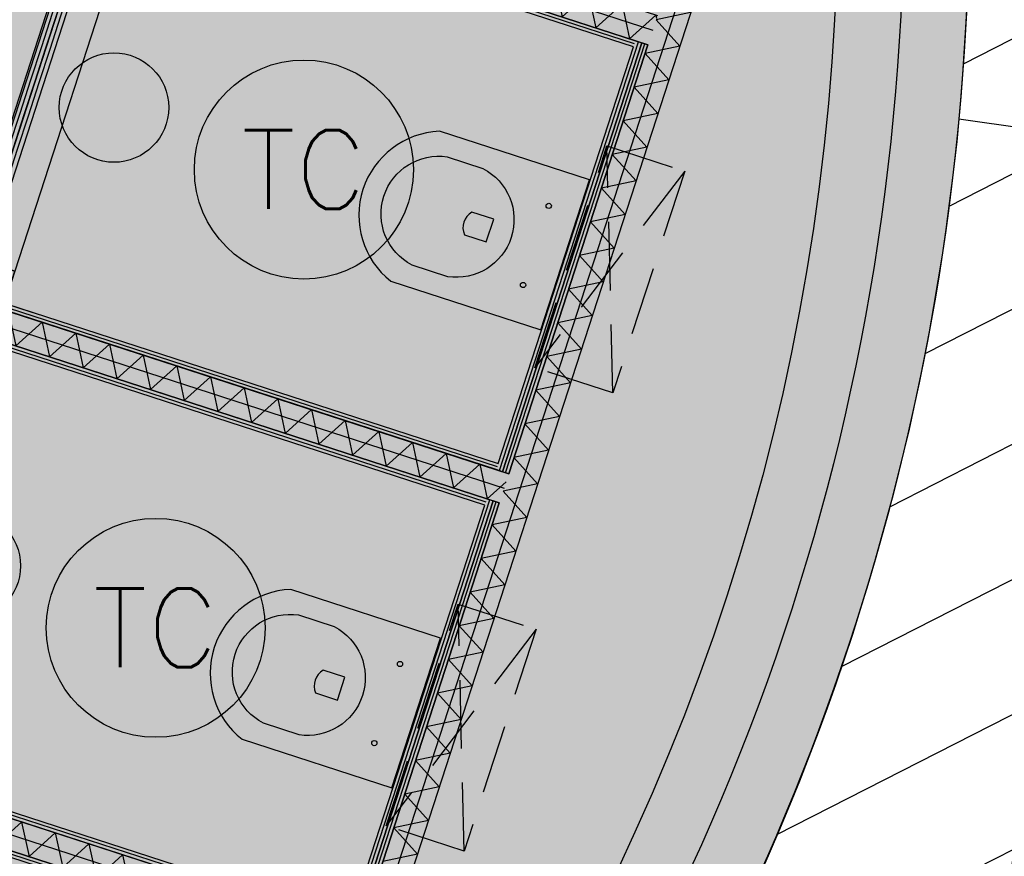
# Model space of a CAD drawing. Header units: millimetres. Extents: x -4107 to 114693, y -37499 to 54671.
# Tile 60 of 156: x 78281 to 80529, y -12960 to -11049. Entities that reach past the tile are written whole.
import ezdxf
from ezdxf.enums import TextEntityAlignment as Align

# ---------------------------------------------------------------- set-up
doc = ezdxf.new("R2010")
doc.units = ezdxf.units.MM
doc.header["$LTSCALE"] = 50
doc.linetypes.add('XREF_06_werkset$0$B0702', pattern=[4.6875, 3.125, -1.5625])
for name, color, linetype in [('FOK_ BRANDSLANGHASPELS', 2, 'Continuous'), ('FOK_22_BINNENWANDEN', 2, 'Continuous'), ('FOK_28_CONSTRUCTIES', 4, 'Continuous'), ('XREF_06_PLAFOND$0$AA45----_PLAFONDAFW', 1, 'Continuous'), ('XREF_06_PLAFOND$0$AI45----_PLAFONDAFW', 2, 'Continuous'), ('XREF_06_verlichting$0$EL6311--', 3, 'Continuous'), ('XREF_06_werkset$0$AA21K---_ISOLATIE', 242, 'Continuous'), ('XREF_06_werkset$0$AA28E---_TPGBETON', 242, 'Continuous'), ('XREF_06_werkset$0$AA31XI4-_MULTIPLEX', 242, 'Continuous'), ('XREF_06_werkset$0$AA32XI1-_NAALDHOUT', 242, 'Continuous'), ('XREF_06_werkset$0$AB31XI--_HOUT', 7, 'Continuous'), ('XREF_06_werkset$0$AI32XI1-_NAALDHOUT', 242, 'Continuous'), ('XREF_06_werkset$0$AI74----_INRSANITAIR', 1, 'Continuous'), ('XREF_06_werkset$0$AL$8A---_ABT-HULP', 241, 'Continuous'), ('XREF_06_werkset$0$AL21K---_ISOLATIE', 1, 'Continuous'), ('XREF_06_werkset$0$AL22RF7-_GIPSKARTON', 1, 'Continuous'), ('XREF_06_werkset$0$AL28E---_TPGBETON', 4, 'Continuous'), ('XREF_06_werkset$0$AL31XI4-_MULTIPLEX', 2, 'Continuous'), ('XREF_06_werkset$0$AL32XI1-_NAALDHOUT', 2, 'Continuous'), ('XREF_06_werkset$0$AV32XI1-_NAALDHOUT', 1, 'Continuous'), ('XREF_06_werkset$0$AZ21K---_ISOLATIE', 1, 'Continuous'), ('XREF_06_werkset$0$AZ22RF7-_GIPSKARTON', 1, 'Continuous'), ('XREF_06_werkset$0$AZ28E---_TPGBETON', 4, 'Continuous'), ('XREF_06_werkset$0$AZ31XI4-_MULTIPLEX', 2, 'Continuous')]:
    doc.layers.add(name, color=color, linetype=linetype)
doc.styles.add('XREF_06_verlichting$0$BURO-018', font='simplex.shx', dxfattribs={"height": 180})
doc.styles.add('XREF_06_werkset$0$02_50', font='ABTPR.SHX', dxfattribs={"width": 0.8, "height": 125})

# ---------------------------------------------------------------- blocks, each defined once
blk = doc.blocks.new('XREF_06_PLAFOND')
at = {"layer": 'XREF_06_PLAFOND$0$AA45----_PLAFONDAFW'}
h = blk.add_hatch(dxfattribs=at)
h.set_pattern_fill('ANSI31', color=256, scale=2200, angle=342.02, style=0)
h.set_pattern_definition([(27.02000000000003, (0, 0), (-124.9329103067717, 244.9831992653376), [])])
edge = h.paths.add_edge_path()
edge.add_line((79923.49240396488, -13101.34577445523), (78281.67232382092, -24695.3937757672))
edge.add_line((78281.67232382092, -24695.3937757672), (78861.03279180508, -24883.41584296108))
edge.add_line((78861.03279180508, -24883.41584296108), (85620.1515149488, 22847.48224413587))
edge.add_line((85620.1515149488, 22847.48224413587), (85032.18114062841, 22974.7036983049))
edge.add_line((85032.18114062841, 22974.7036983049), (80378.04838787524, -9891.405805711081))
edge.add_arc((75004.1964724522, -10767.57525289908), 5444.810126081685, -25.38020012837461, 9.260200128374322, ccw=False)
at = {"layer": 'XREF_06_PLAFOND$0$AI45----_PLAFONDAFW'}
h = blk.add_hatch(dxfattribs=at)
h.set_pattern_fill('_USER,_O', color=256, scale=1800, pattern_type=0)
h.set_pattern_definition([(351.94, (60508.45538535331, -17546.47061425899), (252.3780553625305, 1782.219211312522), [])])
edge = h.paths.add_edge_path(flags=16)
edge.add_arc((41622.22216217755, 26897.39712025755), 5449.922828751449, 0, 180)
edge.add_arc((41622.22216217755, 26897.39712025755), 5449.922828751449, 180, 360)
h.paths.add_polyline_path([(49833.5168537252, 30277.31994900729), (51633.51685374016, 30277.31994900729), (51633.51685363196, 27677.31994893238), (49833.51685351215, 27677.31994900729)], flags=16)
edge = h.paths.add_edge_path(flags=16)
edge.add_arc((86127.26898417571, 26613.49231747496), 3800.000000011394, 0, 180)
edge.add_arc((86127.26898417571, 26613.49231747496), 3800.000000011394, 180, 360)
edge = h.paths.add_edge_path(flags=16)
edge.add_arc((74998.81403571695, -10766.81305209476), 5450.000005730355, 0, 180)
edge.add_arc((74998.81403571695, -10766.81305209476), 5450.000005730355, 180, 360)
edge = h.paths.add_edge_path()
edge.add_arc((59888.12586944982, 10791.11494689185), 9323.877918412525, 341.2423601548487, 446.6290869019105)
edge.add_line((60436.36613652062, 20098.86075600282), (31243.25169369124, 21827.80385779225))
edge.add_line((31243.25169369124, 21827.80385779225), (28955.06492372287, 21950.50756966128))
edge.add_line((28955.06492372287, 21950.50756966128), (30807.03278968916, 36094.67203092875))
edge.add_line((30807.03278968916, 36094.67203092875), (95373.92533888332, 36094.67203087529))
edge.add_line((95373.92533888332, 36094.67203087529), (86392.75272236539, -27327.71370024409))
edge.add_line((86392.75272236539, -27327.7137002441), (59702.27815864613, -18665.75197252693))
edge.add_line((59702.27815864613, -18665.75197252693), (68716.7870859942, 7792.875369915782))
h = blk.add_hatch(dxfattribs=at)
h.set_pattern_fill('_USER,_O', color=256, scale=600, angle=90, pattern_type=0)
h.set_pattern_definition([(81.93999999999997, (95317.8413266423, 35698.87331730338), (-594.0730704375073, 84.12601845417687), [])])
edge = h.paths.add_edge_path(flags=16)
edge.add_arc((86127.26898417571, 26613.49231747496), 3800.000000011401, 0, 360)
edge = h.paths.add_edge_path(flags=16)
edge.add_arc((74998.81403571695, -10766.81305209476), 5450.000005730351, 0, 360)
edge = h.paths.add_edge_path(flags=16)
edge.add_arc((41622.22216217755, 26897.39712025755), 5449.922828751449, 0, 360)
h.paths.add_polyline_path([(49933.51685366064, 30177.31994903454), (51533.51685368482, 30177.31994903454), (51533.51685368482, 27777.31994900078), (49933.51685366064, 27777.31994900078)], flags=16)
edge = h.paths.add_edge_path()
edge.add_arc((59888.12586944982, 10791.11494689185), 9323.877918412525, 341.2423601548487, 446.6290869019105)
edge.add_line((60436.36613652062, 20098.86075600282), (31243.25169369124, 21827.80385779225))
edge.add_line((31243.25169369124, 21827.80385779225), (28955.06492372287, 21950.50756966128))
edge.add_line((28955.06492372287, 21950.50756966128), (30807.03278968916, 36094.67203092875))
edge.add_line((30807.03278968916, 36094.67203092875), (95373.92533888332, 36094.67203087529))
edge.add_line((95373.92533888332, 36094.67203087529), (86392.75272236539, -27327.71370024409))
edge.add_line((86392.75272236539, -27327.7137002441), (59702.27815864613, -18665.75197252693))
edge.add_line((59702.27815864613, -18665.75197252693), (68716.7870859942, 7792.875369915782))
at = {"layer": 'XREF_06_PLAFOND$0$AA45----_PLAFONDAFW'}
blk.add_lwpolyline([(79923.49240396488, -13101.34577445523), (78281.67232382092, -24695.3937757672), (78861.03279180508, -24883.41584296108), (85620.1515149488, 22847.48224413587), (85032.18114062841, 22974.7036983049), (80378.04838787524, -9891.405805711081, -0.1523088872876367)], format="xyb", close=True, dxfattribs=at)
blk = doc.blocks.new('XREF_06_verlichting$0$1115B3A')
at = {"color": 0, "linetype": 'Continuous'}
blk.add_circle((0, 0), 2.5, dxfattribs=at)
at = {"color": 0, "linetype": 'Continuous', "style": 'XREF_06_verlichting$0$BURO-018'}
for tag, p in [('E_GKAST', (0, 8)), ('E_GROEP', (0, 5)), ('E_SGROEP', (4.5, 5)), ('E_ARMCODE', (0, 0)), ('E_SLET', (4.5, -1))]:
    blk.add_attdef(tag, text='', height=1.8, dxfattribs=at).set_placement(p, align=Align.MIDDLE)
blk = doc.blocks.new('XREF_06_verlichting$0$E00411')
at = {"color": 0, "linetype": 'Continuous'}
blk.add_circle((0, 0), 1.25, dxfattribs=at)
for points in [[(-2.891705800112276, 2.395768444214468), (-2.395768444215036, 2.891705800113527), (-1.237436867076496, 1.237436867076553)], [(2.395768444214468, 2.891705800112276), (2.891705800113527, 2.395768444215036), (1.237436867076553, 1.237436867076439)], [(-2.395768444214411, -2.891705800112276), (-2.89170580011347, -2.395768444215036), (-1.237436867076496, -1.237436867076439)], [(2.89170580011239, -2.395768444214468), (2.395768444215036, -2.891705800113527), (1.237436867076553, -1.237436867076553)]]:
    blk.add_solid(points, dxfattribs=at)
at = {"color": 0, "linetype": 'Continuous', "style": 'XREF_06_verlichting$0$BURO-018'}
for tag, height, p in [('E_SLET1', 1.8, (-2.842e-13, 4.641705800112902)), ('E_GROEP', 1.799999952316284, (0, 0)), ('E_GKAST', 1.799999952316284, (0, 0))]:
    blk.add_attdef(tag, text='', height=height, dxfattribs=at).set_placement(p, align=Align.MIDDLE)
at = {"color": 0, "linetype": 'Continuous', "style": 'XREF_06_verlichting$0$BURO-018', "flags": 1}
for tag in ['E_MATCODE', 'E_SGROEP']:
    blk.add_attdef(tag, text='', height=1.799999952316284, dxfattribs=at).set_placement((0, 0), align=Align.MIDDLE)
blk = doc.blocks.new('XREF_06_verlichting')
at = {"layer": 'XREF_06_verlichting$0$EL6311--', "xscale": 100.000000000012, "yscale": 100, "zscale": 100, "rotation": 343.6727703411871}
for p in [(78495.8691732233, -11250.15703463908), (78157.4227828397, -12296.80131075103)]:
    blk.add_blockref('XREF_06_verlichting$0$E00411', p, dxfattribs=at)
at = {"layer": 'XREF_06_verlichting$0$EL6311--'}
ref = blk.add_blockref('XREF_06_verlichting$0$1115B3A', (78929.51534307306, -11391.68634113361), dxfattribs=dict(at, xscale=100, yscale=100, zscale=100))
ref.add_attrib('E_ARMCODE', 'TC', dxfattribs={"layer": '0', "color": 1, "linetype": 'Continuous', "height": 180, "style": 'XREF_06_verlichting$0$BURO-018'}).set_placement((78929.51534307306, -11391.68634113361), align=Align.MIDDLE)
ref = blk.add_blockref('XREF_06_verlichting$0$1115B3A', (78591.06895268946, -12438.33061724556), dxfattribs=dict(at, xscale=100, yscale=100, zscale=100))
ref.add_attrib('E_ARMCODE', 'TC', dxfattribs={"layer": '0', "color": 1, "linetype": 'Continuous', "height": 180, "style": 'XREF_06_verlichting$0$BURO-018'}).set_placement((78591.06895268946, -12438.33061724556), align=Align.MIDDLE)
blk = doc.blocks.new('*U981')
at = {"layer": 'XREF_06_werkset$0$AA28E---_TPGBETON'}
blk.add_hatch(color=254, dxfattribs=at).paths.add_polyline_path([(15763.58728602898, 62068.33733462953, -0.6895002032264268), (12013.58728657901, 53201.78916100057), (11793.58707188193, 53214.56614082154, -0.298724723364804), (7330.398594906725, 56678.33733463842), (7260.453232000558, 56898.33733463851, -0.1436830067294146), (7260.453232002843, 59798.33733463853), (7014.280955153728, 60018.33733463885, 1.806670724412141), (15967.60088842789, 62288.33733462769)])
h = blk.add_hatch(dxfattribs=at)
h.set_pattern_fill('AR-CONC', color=1, scale=59.40000000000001, style=0)
h.set_pattern_definition([(49.99999999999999, (0, 0), (426.0525484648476, -37.2747681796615), [44.55000000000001, -490.0500000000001]), (355, (0, 0), (-82.41829216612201, 446.8021274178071), [35.64000000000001, -392.0400000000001]), (100.4514, (35.50437792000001, -3.10622796), (343.6345727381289, 409.5270879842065), [37.86167286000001, -416.4784145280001]), (46.18420000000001, (0, 118.8), (633.9411828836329, -98.31829451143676), [66.82500000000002, -735.0750000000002]), (96.6356, (52.82842653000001, 110.606775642), (555.1896470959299, 578.6260153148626), [56.79251107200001, -624.7175220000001]), (351.1842, (0, 118.8), (555.1891954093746, 578.626448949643), [53.46000000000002, -588.0600000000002]), (21, (59.40000000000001, 89.10000000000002), (354.5627889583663, -239.1556210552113), [44.55000000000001, -490.0500000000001]), (326.0000000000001, (59.40000000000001, 89.10000000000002), (144.5293071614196, 430.7391267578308), [35.64000000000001, -392.0400000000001]), (71.4514, (88.94688640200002, 69.17034603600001), (499.0922413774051, 191.5831150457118), [37.86167286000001, -416.4784145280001]), (37.50000000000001, (0, 0), (7.222954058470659, 197.7389491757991), [0, -387.2880000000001, 0, -397.9800000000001, 0, -393.5250000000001]), (7.499999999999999, (0, 0), (156.2633052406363, 234.280556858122), [0, -226.908, 0, -378.3780000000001, 0, -149.985]), (327.5, (-132.462, 0), (317.0905270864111, -13.3975938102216), [0, -148.5, 0, -463.3200000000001, 0, -614.7900000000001]), (317.5, (-191.8620000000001, 0), (346.4125845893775, 59.46235950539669), [0, -193.05, 0, -307.6920000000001, 0, -436.5900000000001])])
h.paths.add_polyline_path([(15763.58728602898, 62068.33733462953, -0.6895002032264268), (12013.58728657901, 53201.78916100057), (11793.58707188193, 53214.56614082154, -0.298724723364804), (7330.398594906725, 56678.33733463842), (7260.453232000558, 56898.33733463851, -0.1436830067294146), (7260.453232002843, 59798.33733463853), (7014.280955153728, 60018.33733463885, 1.806670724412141), (15967.60088842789, 62288.33733462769)])
at = {"layer": 'XREF_06_werkset$0$AL28E---_TPGBETON'}
for points in [[(7014.280955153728, 60018.33733463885, 1.806670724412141), (15967.60088842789, 62288.33733462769)], [(15763.58728602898, 62068.33733462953, -0.6895002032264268), (12013.58728657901, 53201.78916100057)]]:
    blk.add_lwpolyline(points, format="xyb", dxfattribs=at)
at = {"layer": 'XREF_06_werkset$0$AZ28E---_TPGBETON'}
blk.add_lwpolyline([(15865.59482252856, 62178.3373346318, -1.792795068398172), (7136.898168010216, 59908.33733463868)], format="xyb", dxfattribs=at)
blk = doc.blocks.new('XREF_06_werkset$0$ARC1540')
at = {"color": 0, "linetype": 'ByBlock'}
for p, q in [((-40, 10), (40, 10)), ((-40, 0), (40, 0)), ((-40, -10), (40, -10))]:
    blk.add_line(p, q, dxfattribs=at)
blk = doc.blocks.new('*U800')
at = {"layer": 'XREF_06_werkset$0$AA31XI4-_MULTIPLEX'}
for p, q in [((457869.7891020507, -54841.29092850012), (457908.7891020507, -54841.29092850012)), ((457869.7891020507, -54851.29092850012), (457908.7891020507, -54851.29092850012)), ((458708.7891020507, -54841.29092850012), (458739.7891020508, -54841.29092850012)), ((458708.7891020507, -54851.29092850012), (458739.7891020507, -54851.29092850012)), ((457869.7891020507, -54861.29092850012), (457908.7891020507, -54861.29092850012)), ((458708.7891020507, -54861.29092850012), (458739.7891020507, -54861.29092850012))]:
    blk.add_line(p, q, dxfattribs=at)
at = {"layer": 'XREF_06_werkset$0$AL31XI4-_MULTIPLEX'}
blk.add_lwpolyline([(458739.7891020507, -54871.29092850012), (457869.7891020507, -54871.29092850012), (457869.7891020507, -54831.29092850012), (458739.7891020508, -54831.29092850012), (458739.7891020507, -54871.29092850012)], dxfattribs=at)
at = {"layer": 'XREF_06_werkset$0$AZ31XI4-_MULTIPLEX'}
blk.add_lwpolyline([(457869.7891020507, -54851.29092850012), (458739.7891020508, -54851.29092850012)], dxfattribs=at)
at = {"layer": 'XREF_06_werkset$0$AA31XI4-_MULTIPLEX'}
for p in [(457948.7891020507, -54851.29092850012), (458028.7891020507, -54851.29092850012), (458108.7891020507, -54851.29092850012), (458188.7891020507, -54851.29092850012), (458268.7891020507, -54851.29092850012), (458348.7891020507, -54851.29092850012), (458428.7891020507, -54851.29092850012), (458508.7891020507, -54851.29092850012), (458588.7891020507, -54851.29092850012), (458668.7891020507, -54851.29092850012)]:
    blk.add_blockref('XREF_06_werkset$0$ARC1540', p, dxfattribs=at)
blk = doc.blocks.new('XREF_06_werkset$0$V-H-39X005X_B09145W02')
at = {"layer": 'XREF_06_werkset$0$AA32XI1-_NAALDHOUT'}
h = blk.add_hatch(dxfattribs=at)
h.set_pattern_fill('NAALD', color=256, scale=528, style=0)
h.set_pattern_definition([(315, (-5, 64), (-41.06876185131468, -41.06876185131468), [])])
h.paths.add_polyline_path([(-5, 64), (-5, 44), (-5, -50), (62, -50), (62, 14.9999999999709), (45, 15), (45, 63.9999999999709)])
h = blk.add_hatch(dxfattribs=at)
h.set_pattern_fill('NAALD', color=256, scale=528, style=0)
h.set_pattern_definition([(315, (908, 64), (-41.06876185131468, -41.06876185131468), [])])
h.paths.add_polyline_path([(975, 64), (975, 44), (975, -50), (908, -50), (908, 14.9999999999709), (925, 15), (925, 63.9999999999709)])
at = {"layer": 'XREF_06_werkset$0$AI32XI1-_NAALDHOUT'}
blk.add_lwpolyline([(50, 59.9999999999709), (50, 930)], dxfattribs=at)
blk.add_arc((50, 59.9999999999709), 870.0000000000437, 0, 90.00000000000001, dxfattribs=at)
at = {"layer": 'XREF_06_werkset$0$AL$8A---_ABT-HULP'}
for points in [[(-15, 132), (-15, -118)], [(985, 132), (985, -118)], [(-5, 64), (-15, -50)], [(-5, -50), (-15, 64)], [(975, -50), (985, 64)], [(985, -50), (975, 64)]]:
    blk.add_lwpolyline(points, dxfattribs=at)
for points in [[(-5, -50), (-15, -50), (-15, 64), (-5, 64)], [(-5, 64), (45, 63.9999999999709), (45, 15), (62, 14.9999999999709), (62, -50), (-5, -50)], [(975, 64), (925, 63.9999999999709), (925, 15), (908, 14.9999999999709), (908, -50), (975, -50)], [(975, -50), (985, -50), (985, 64), (975, 64)], [(-5, -50), (5, -50), (5, 44), (-5, 44)], [(975, -50), (965, -50), (965, 44), (975, 44)]]:
    blk.add_lwpolyline(points, close=True, dxfattribs=at)
blk.add_circle((-5, 64), 4, dxfattribs=at)
at = {"layer": 'XREF_06_werkset$0$AL32XI1-_NAALDHOUT'}
for points in [[(-5, 64), (-5, 44), (-5, 44), (-5, -50), (62, -50), (62, 14.9999999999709), (45, 15), (45, 63.9999999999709)], [(975, 64), (975, 44), (975, 44), (975, -50), (908, -50), (908, 14.9999999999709), (925, 15), (925, 63.9999999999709)]]:
    blk.add_lwpolyline(points, close=True, dxfattribs=at)
at = {"layer": 'XREF_06_werkset$0$AV32XI1-_NAALDHOUT'}
for points in [[(925, 63.9999999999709), (45, 63.9999999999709)], [(908, -50), (62, -50)]]:
    blk.add_lwpolyline(points, dxfattribs=at)
at = {"xscale": -1, "rotation": 180}
blk.add_blockref('*U800', (-457819.7891020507, -54811.29092850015), dxfattribs=at)
at = {"layer": 'XREF_06_werkset$0$AB31XI--_HOUT', "color": 7, "style": 'XREF_06_werkset$0$02_50', "width": 0.8}
blk.add_attdef('MERK', (102.8361399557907, -259.5502999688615), '', height=125, dxfattribs=at)
blk = doc.blocks.new('*U904')
at = {"layer": 'XREF_06_werkset$0$AL22RF7-_GIPSKARTON'}
blk.add_lwpolyline([(59045.09665498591, -85476.37144464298), (56240.57339994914, -84566.20879305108), (56245.20367486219, -84551.9413281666), (59049.72692989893, -85462.10397975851)], dxfattribs=at)
at = {"layer": 'XREF_06_werkset$0$AZ22RF7-_GIPSKARTON'}
blk.add_lwpolyline([(56242.88853740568, -84559.07506060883), (59047.41179244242, -85469.23771220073)], dxfattribs=at)
blk = doc.blocks.new('*U905')
at = {"layer": 'XREF_06_werkset$0$AL22RF7-_GIPSKARTON'}
blk.add_lwpolyline([(59018.85843047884, -85557.22041232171), (56214.33519323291, -84647.05776650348), (56218.96546814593, -84632.79030161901), (59023.48870539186, -85542.95294743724)], dxfattribs=at)
at = {"layer": 'XREF_06_werkset$0$AZ22RF7-_GIPSKARTON'}
blk.add_lwpolyline([(56216.65033068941, -84639.92403406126), (59021.17356793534, -85550.08667987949)], dxfattribs=at)
blk = doc.blocks.new('*U945')
at = {"layer": 'XREF_06_werkset$0$AL22RF7-_GIPSKARTON'}
for points in [[(-326096.3801224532, -39933.0776037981), (-327224.0002152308, -39567.12674475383), (-327219.3699403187, -39552.85927987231)], [(-327219.3699403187, -39552.85927987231), (-326091.7498475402, -39918.81013891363)]]:
    blk.add_lwpolyline(points, dxfattribs=at)
at = {"layer": 'XREF_06_werkset$0$AZ22RF7-_GIPSKARTON'}
blk.add_lwpolyline([(-326094.0649849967, -39925.94387135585), (-327221.6850777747, -39559.99301231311)], dxfattribs=at)
blk = doc.blocks.new('*U947')
at = {"layer": 'XREF_06_werkset$0$AL22RF7-_GIPSKARTON'}
for points in [[(-325443.5113597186, -37921.36505508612), (-326571.1313545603, -37555.41389428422), (-326566.5010784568, -37541.14642573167)], [(-326566.5010784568, -37541.14642573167), (-325438.8810848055, -37907.09759020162)]]:
    blk.add_lwpolyline(points, dxfattribs=at)
at = {"layer": 'XREF_06_werkset$0$AZ22RF7-_GIPSKARTON'}
blk.add_lwpolyline([(-325441.196222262, -37914.2313226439), (-326568.8162165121, -37548.28016001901)], dxfattribs=at)
blk = doc.blocks.new('XREF_06_werkset$0$ARC870')
at = {"color": 0}
for q in [(-40.41451884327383, -35), (40.41451884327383, -35)]:
    blk.add_line((0, 35), q, dxfattribs=at)
blk = doc.blocks.new('*U952')
at = {"layer": 'XREF_06_werkset$0$AA21K---_ISOLATIE'}
for p, q in [((-43562.29235328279, 41103.13481895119), (-43522.87783444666, 41034.86686973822)), ((-42391.27187213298, 41034.86686950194), (-42350.8573532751, 41104.8668694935)), ((-42350.8573532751, 41104.8668694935), (-42346.7768093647, 41097.79916011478))]:
    blk.add_line(p, q, dxfattribs=at)
at = {"layer": 'XREF_06_werkset$0$AL21K---_ISOLATIE'}
blk.add_lwpolyline([(-42346.7768093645, 41034.86686949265), (-43562.29235328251, 41034.86686974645), (-43562.2923532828, 41104.86686974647), (-42346.77680936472, 41104.86686949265)], dxfattribs=at)
at = {"layer": 'XREF_06_werkset$0$AZ21K---_ISOLATIE'}
blk.add_lwpolyline([(-43562.29235328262, 41069.86686974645), (-42346.77680936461, 41069.86686949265)], dxfattribs=at)
at = {"layer": 'XREF_06_werkset$0$AA21K---_ISOLATIE'}
for p in [(-43482.46335328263, 41069.86686972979), (-43401.63435328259, 41069.86686971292), (-43320.80535328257, 41069.86686969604), (-43239.97635328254, 41069.86686967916), (-43159.14735328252, 41069.86686966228), (-43078.31835328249, 41069.8668696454), (-42997.48935328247, 41069.86686962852), (-42916.66035328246, 41069.86686961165), (-42835.83135328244, 41069.86686959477), (-42755.00235328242, 41069.86686957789), (-42674.17335328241, 41069.86686956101), (-42593.34435328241, 41069.86686954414), (-42512.5153532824, 41069.86686952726), (-42431.6863532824, 41069.86686951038)]:
    blk.add_blockref('XREF_06_werkset$0$ARC870', p, dxfattribs=at)
blk = doc.blocks.new('*U961')
at = {"layer": 'XREF_06_werkset$0$AA21K---_ISOLATIE'}
for p, q in [((-43562.29235328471, 43303.13515545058), (-43522.87784369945, 43234.86718059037)), ((-42391.27188138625, 43234.86688126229), (-42350.85734402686, 43304.86687057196)), ((-42350.85734402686, 43304.86687057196), (-42346.77680937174, 43297.79917290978))]:
    blk.add_line(p, q, dxfattribs=at)
at = {"layer": 'XREF_06_werkset$0$AL21K---_ISOLATIE'}
blk.add_lwpolyline([(-42346.77680937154, 43234.86686949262), (-43562.29235328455, 43234.86719101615), (-43562.29235328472, 43304.86719101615), (-42346.77680937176, 43304.86686949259)], dxfattribs=at)
at = {"layer": 'XREF_06_werkset$0$AZ21K---_ISOLATIE'}
blk.add_lwpolyline([(-43562.29235328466, 43269.86719101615), (-42346.77680937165, 43269.86686949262)], dxfattribs=at)
at = {"layer": 'XREF_06_werkset$0$AA21K---_ISOLATIE', "rotation": 359.9999848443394}
for p in [(-43482.46335328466, 43269.86716990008), (-43401.63435328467, 43269.86714851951), (-43320.80535328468, 43269.86712713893), (-43239.9763532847, 43269.86710575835), (-43159.14735328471, 43269.86708437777), (-43078.31835328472, 43269.86706299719), (-42997.48935328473, 43269.86704161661), (-42916.66035328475, 43269.86702023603), (-42835.83135328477, 43269.86699885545), (-42755.0023532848, 43269.86697747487), (-42674.17335328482, 43269.86695609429), (-42593.34435328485, 43269.86693471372), (-42512.51535328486, 43269.86691333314), (-42431.68635328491, 43269.86689195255)]:
    blk.add_blockref('XREF_06_werkset$0$ARC870', p, dxfattribs=at)
blk = doc.blocks.new('*U963')
at = {"layer": 'XREF_06_werkset$0$AL22RF7-_GIPSKARTON'}
blk.add_lwpolyline([(-42346.7768093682, 42134.86686949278), (-42346.77680936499, 41104.8668694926), (-42361.77680936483, 41104.8668694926), (-42361.77680936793, 42134.86686949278), (-42346.7768093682, 42134.86686949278)], dxfattribs=at)
at = {"layer": 'XREF_06_werkset$0$AZ22RF7-_GIPSKARTON'}
blk.add_lwpolyline([(-42354.27680936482, 41104.8668694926), (-42354.27680936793, 42134.86686949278)], dxfattribs=at)
blk = doc.blocks.new('*U964')
at = {"layer": 'XREF_06_werkset$0$AL22RF7-_GIPSKARTON'}
blk.add_lwpolyline([(-42346.77680937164, 43234.86686949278), (-42346.77680936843, 42204.86686949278), (-42361.77680936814, 42204.86686949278), (-42361.77680937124, 43234.86686949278), (-42346.77680937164, 43234.86686949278)], dxfattribs=at)
at = {"layer": 'XREF_06_werkset$0$AZ22RF7-_GIPSKARTON'}
blk.add_lwpolyline([(-42354.27680936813, 42204.86686949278), (-42354.27680937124, 43234.86686949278)], dxfattribs=at)
blk = doc.blocks.new('*U965')
at = {"layer": 'XREF_06_werkset$0$AL22RF7-_GIPSKARTON'}
for points in [[(-42361.77680937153, 43234.86686949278), (-42361.77680936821, 42204.86686949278), (-42376.77680936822, 42204.86686949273)], [(-42376.77680937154, 43234.86686949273), (-42361.77680937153, 43234.86686949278)], [(-42376.77680936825, 42219.86686949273), (-42376.77680937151, 43219.86686949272)]]:
    blk.add_lwpolyline(points, dxfattribs=at)
at = {"layer": 'XREF_06_werkset$0$AZ22RF7-_GIPSKARTON'}
blk.add_lwpolyline([(-42369.27680936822, 42204.86686949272), (-42369.27680937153, 43234.86686949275)], dxfattribs=at)
blk = doc.blocks.new('*U966')
at = {"layer": 'XREF_06_werkset$0$AL22RF7-_GIPSKARTON'}
for points in [[(-42361.77680936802, 42134.86686949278), (-42361.77680936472, 41104.86686949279), (-42376.7768093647, 41104.86686949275)], [(-42376.77680936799, 42134.86686949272), (-42361.77680936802, 42134.86686949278)], [(-42376.77680936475, 41119.86686949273), (-42376.77680936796, 42119.86686949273)]]:
    blk.add_lwpolyline(points, dxfattribs=at)
at = {"layer": 'XREF_06_werkset$0$AZ22RF7-_GIPSKARTON'}
blk.add_lwpolyline([(-42369.2768093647, 41104.86686949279), (-42369.27680936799, 42134.86686949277)], dxfattribs=at)
blk = doc.blocks.new('*U967')
at = {"layer": 'XREF_06_werkset$0$AA21K---_ISOLATIE'}
for p, q in [((-45325.29283279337, 42203.13481867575), (-45285.87831394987, 42134.86686948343)), ((-42376.03435163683, 42134.86686949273), (-42346.77680936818, 42185.54241920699))]:
    blk.add_line(p, q, dxfattribs=at)
at = {"layer": 'XREF_06_werkset$0$AL21K---_ISOLATIE'}
blk.add_lwpolyline([(-42346.77680936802, 42134.86686949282), (-45325.29283279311, 42134.8668694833), (-45325.29283279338, 42204.86686948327), (-42346.77680936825, 42204.86686949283)], dxfattribs=at)
at = {"layer": 'XREF_06_werkset$0$AZ21K---_ISOLATIE'}
blk.add_lwpolyline([(-45325.29283279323, 42169.86686948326), (-42346.77680936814, 42169.86686949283)], dxfattribs=at)
at = {"layer": 'XREF_06_werkset$0$AA21K---_ISOLATIE'}
for p in [(-45245.46383279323, 42169.86686948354), (-45164.63483279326, 42169.86686948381), (-45083.8058327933, 42169.86686948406), (-45002.97683279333, 42169.86686948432), (-44922.14783279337, 42169.86686948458), (-44841.31883279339, 42169.86686948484), (-44760.48983279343, 42169.86686948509), (-44679.66083279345, 42169.86686948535), (-44598.83183279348, 42169.86686948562), (-44518.0028327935, 42169.86686948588), (-44437.17383279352, 42169.86686948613), (-44356.34483279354, 42169.86686948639), (-44275.51583279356, 42169.86686948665), (-44194.68683279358, 42169.8668694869), (-44113.8578327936, 42169.86686948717), (-44033.02883279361, 42169.86686948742), (-43952.19983279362, 42169.86686948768), (-43871.37083279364, 42169.86686948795), (-43790.54183279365, 42169.86686948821), (-43709.71283279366, 42169.86686948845), (-43628.88383279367, 42169.86686948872), (-43548.05483279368, 42169.86686948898), (-43467.22583279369, 42169.86686948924), (-43386.3968327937, 42169.8668694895), (-43305.56783279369, 42169.86686948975), (-43224.7388327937, 42169.86686949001), (-43143.9098327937, 42169.86686949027), (-43063.0808327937, 42169.86686949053), (-42982.2518327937, 42169.86686949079), (-42901.4228327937, 42169.86686949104), (-42820.5938327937, 42169.86686949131), (-42739.7648327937, 42169.86686949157), (-42658.93583279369, 42169.86686949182), (-42578.1068327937, 42169.86686949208), (-42497.27783279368, 42169.86686949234), (-42416.44883279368, 42169.8668694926)]:
    blk.add_blockref('XREF_06_werkset$0$ARC870', p, dxfattribs=at)
blk = doc.blocks.new('*U969')
at = {"layer": 'XREF_06_werkset$0$AL22RF7-_GIPSKARTON'}
blk.add_lwpolyline([(-43562.29235328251, 41034.8668697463), (-42376.77680936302, 41034.86686949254), (-42376.77680936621, 41019.86686949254), (-43562.29235328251, 41019.86686974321), (-43562.29235328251, 41034.8668697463)], dxfattribs=at)
at = {"layer": 'XREF_06_werkset$0$AZ22RF7-_GIPSKARTON'}
blk.add_lwpolyline([(-42376.77680936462, 41027.36686949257), (-43562.29235328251, 41027.36686974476)], dxfattribs=at)
blk = doc.blocks.new('*U973')
at = {"layer": 'XREF_06_werkset$0$AL21K---_ISOLATIE'}
blk.add_lwpolyline([(-42338.93387164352, 44419.86686949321, -0.006795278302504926), (-42276.77680937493, 44292.35257698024), (-42276.77680936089, 39907.38652830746, -0.0075256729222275), (-42346.77680936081, 39764.38681046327)], format="xyb", dxfattribs=at)
for points in [[(-42346.77680936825, 42204.86686949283), (-42346.77680937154, 43234.86686949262)], [(-42346.77680936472, 41104.86686949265), (-42346.77680936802, 42134.86686949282)]]:
    blk.add_lwpolyline(points, dxfattribs=at)
at = {"layer": 'XREF_06_werkset$0$AZ21K---_ISOLATIE'}
blk.add_lwpolyline([(-42311.77680937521, 44384.47358388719), (-42311.77680936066, 39834.48752790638)], dxfattribs=at)
at = {"layer": 'XREF_06_werkset$0$AA21K---_ISOLATIE', "rotation": 270.0000000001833}
for p in [(-42311.77680937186, 43334.69658388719), (-42311.77680937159, 43253.86758388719), (-42311.77680937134, 43173.0385838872), (-42311.77680937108, 43092.20958388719), (-42311.77680937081, 43011.38058388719), (-42311.77680937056, 42930.55158388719), (-42311.7768093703, 42849.7225838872), (-42311.77680937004, 42768.89358388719), (-42311.77680936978, 42688.06458388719), (-42311.77680936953, 42607.2355838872), (-42311.77680936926, 42526.40658388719), (-42311.77680936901, 42445.57758388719), (-42311.77680936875, 42364.74858388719), (-42311.77680936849, 42283.9195838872), (-42311.77680936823, 42203.09058388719), (-42311.77680936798, 42122.26158388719), (-42311.77680936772, 42041.4325838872), (-42311.77680936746, 41960.60358388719), (-42311.7768093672, 41879.77458388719), (-42311.77680936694, 41798.94558388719), (-42311.77680936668, 41718.11658388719), (-42311.77680936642, 41637.28758388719), (-42311.77680936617, 41556.45858388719), (-42311.7768093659, 41475.62958388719), (-42311.77680936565, 41394.80058388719), (-42311.77680936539, 41313.97158388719)]:
    blk.add_blockref('XREF_06_werkset$0$ARC870', p, dxfattribs=at)
blk = doc.blocks.new('XREF_06_werkset')
at = {"layer": 'XREF_06_werkset$0$AI74----_INRSANITAIR', "linetype": 'XREF_06_werkset$0$B0702'}
for p, q in [((79634.85972766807, -11901.89165372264), (79621.54915400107, -11337.83081433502)), ((79799.20540397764, -11395.48627758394), (79457.20347769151, -11844.23619047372)), ((79295.30623404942, -12948.17241186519), (79281.99566038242, -12384.11157247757)), ((79459.651910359, -12441.76703572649), (79117.64998407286, -12890.51694861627))]:
    blk.add_line(p, q, dxfattribs=at)
at = {"layer": 'XREF_06_werkset$0$AI74----_INRSANITAIR'}
for points in [[(79127.90321863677, -11646.7383110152), (79470.28517092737, -11757.85283735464), (79581.41177127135, -11415.43368091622), (79239.02981898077, -11304.3191545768, 0.6946617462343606), (79127.90321863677, -11646.7383110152)], [(79258.03864605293, -11636.40450725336), (79176.74568388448, -11610.02219087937, -0.8474046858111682), (79257.00378413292, -11362.71946678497), (79338.29674630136, -11389.10178315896, -0.8474046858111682)], [(79295.92325411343, -11540.688541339), (79346.08208603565, -11556.96677917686), (79362.91404803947, -11505.10173324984), (79312.75521611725, -11488.82349541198, 0.3667843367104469), (79295.92325411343, -11540.688541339)], [(78788.34972501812, -12693.01906915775), (79130.73167730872, -12804.13359549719), (79241.8582776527, -12461.71443905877), (78899.47632536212, -12350.59991271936, 0.6946617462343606), (78788.34972501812, -12693.01906915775)], [(78918.48515243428, -12682.68526539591), (78837.19219026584, -12656.30294902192, -0.8474046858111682), (78917.45029051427, -12409.00022492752), (78998.74325268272, -12435.38254130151, -0.8474046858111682)], [(78956.36976049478, -12586.96929948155), (79006.528592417, -12603.24753731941), (79023.36055442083, -12551.38249139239), (78973.2017224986, -12535.10425355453, 0.3667843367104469), (78956.36976049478, -12586.96929948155)]]:
    blk.add_lwpolyline(points, format="xyb", close=True, dxfattribs=at)
at = {"layer": 'XREF_06_werkset$0$AI74----_INRSANITAIR', "linetype": 'XREF_06_werkset$0$B0702'}
for points in [[(79457.20347769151, -11844.23619047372), (79621.54915400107, -11337.83081433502), (79799.20540397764, -11395.48627758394), (79634.85972766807, -11901.89165372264)], [(79117.64998407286, -12890.51694861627), (79281.99566038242, -12384.11157247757), (79459.651910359, -12441.76703572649), (79295.30623404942, -12948.17241186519)]]:
    blk.add_lwpolyline(points, close=True, dxfattribs=at)
at = {"layer": 'XREF_06_werkset$0$AI74----_INRSANITAIR'}
for centre in [(79488.59204354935, -11474.67469834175), (79429.94189336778, -11655.39591979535), (79149.0385499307, -12520.9554564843), (79090.38839974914, -12701.6766779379)]:
    blk.add_circle(centre, 6.042209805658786, dxfattribs=at)
for name, p, rotation in [('*U981', (45381.59700168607, -62501.62602827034), 342.0199999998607), ('*U973', (106648.0485851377, -65301.94529441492), 342.0199995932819), ('*U961', (106648.0485851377, -65301.94529441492), 342.0199995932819), ('*U965', (106648.0485851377, -65301.94529441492), 342.0199995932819), ('*U964', (106648.0485851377, -65301.94529441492), 342.0199995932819), ('*U967', (106648.0485851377, -65301.94529441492), 342.0199995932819), ('*U966', (106648.0485851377, -65301.94529441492), 342.0199995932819), ('*U963', (106648.0485851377, -65301.94529441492), 342.0199995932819), ('*U952', (106648.0485851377, -65301.94529441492), 342.0199995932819), ('*U969', (106648.0485851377, -65301.94529441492), 342.0199995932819)]:
    blk.add_blockref(name, p, dxfattribs=dict(rotation=rotation))
ref = blk.add_blockref('XREF_06_werkset$0$V-H-39X005X_B09145W02', (78202.86157440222, -11667.18641838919), dxfattribs=dict(rotation=72.01999906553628))
ref.add_attrib('MERK', 'h.01', (78106.62610231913, -11527.83869210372), dxfattribs={"layer": 'XREF_06_werkset$0$AB31XI--_HOUT', "color": 7, "height": 125, "rotation": 72.01999999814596, "style": 'XREF_06_werkset$0$02_50', "width": 0.7999999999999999})
for name, p in [('*U947', (405125.6059626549, 26809.69038924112)), ('*U904', (20323.68267883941, 73399.26498826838)), ('*U905', (20323.68267883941, 73399.26498826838)), ('*U945', (405125.6059626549, 26809.69038924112))]:
    blk.add_blockref(name, p)
blk = doc.blocks.new('A$C4D8164B4')
at = {"layer": 'FOK_ BRANDSLANGHASPELS', "color": 2}
blk.add_circle((19999.99949391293, 19999.99965409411), 20000, dxfattribs=at)

msp = doc.modelspace()

# ---------------------------------------------------------------- hatches: boundary and pattern name
at = {"layer": 'FOK_28_CONSTRUCTIES'}
h = msp.add_hatch(color=254, dxfattribs=at)
edge = h.paths.add_edge_path()
edge.add_line((71891.80052130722, -6291.532911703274), (72537.87833619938, -6501.207014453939))
edge.add_line((72537.87833619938, -6501.207014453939), (72034.72179624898, -8051.604863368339))
edge.add_line((72034.72179624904, -8051.604863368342), (70579.32616026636, -7579.279754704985))
edge.add_arc((74995.49827168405, -10767.54012782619), 5446.795417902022, 144.1725569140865, 263.9204642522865)
edge.add_arc((75004.14116616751, -10769.62056068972), 5445.649179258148, 263.8277221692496, 388.3449646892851)
edge.add_line((79796.8843818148, -8184.14044039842), (72633.6886428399, -5859.441147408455))
edge.add_arc((74995.49827168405, -10767.54012782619), 5446.795417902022, 115.6971669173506, 124.7377360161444)

# ---------------------------------------------------------------- block references
for name in ['XREF_06_werkset', 'XREF_06_PLAFOND', 'XREF_06_PLAFOND']:
    msp.add_blockref(name, (0, 0))
at = {"layer": 'FOK_22_BINNENWANDEN'}
msp.add_blockref('XREF_06_verlichting', (0, 0), dxfattribs=at)
at = {"layer": 'FOK_22_BINNENWANDEN', "color": 5}
for p in [(62903.05913624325, -17201.93244927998), (58068.54642477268, -37498.59424917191)]:
    msp.add_blockref('A$C4D8164B4', p, dxfattribs=at)

doc.saveas('drawing.dxf')
